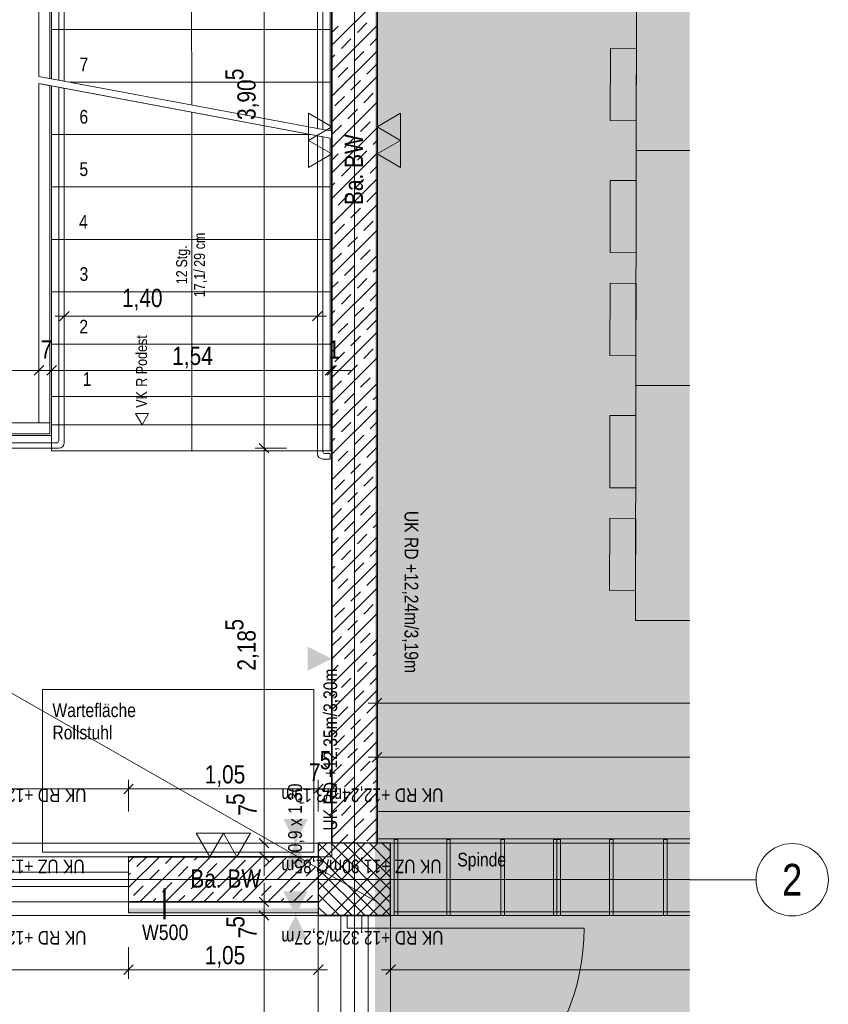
# Model space of a CAD drawing. Extents: x -620 to 300, y 62 to 1112.
# Tile 222 of 226: x 2 to 92, y 821 to 930. Entities that reach past the tile are written whole.
import ezdxf
from ezdxf.enums import TextEntityAlignment as Align
from ezdxf.lldxf.tags import DXFTag

# ---------------------------------------------------------------- set-up
doc = ezdxf.new("R2010")
doc.units = 0
doc.layers.get('0').update_dxf_attribs({"lineweight": 13})
for name, color, linetype, lineweight, true_color in [('00 -Bauelemente -Gipskarton', 7, 'Continuous', 9, 0xff7fe6), ('30 -33 Aussenwände- 3 Aussenstützen', 7, 'Continuous', 50, 0x0000dd), ('30 -34 Innenwände- 1 tragend', 7, 'Continuous', 13, 0xdd0806), ('30 -34 Innenwände- 2 nichttragend', 7, 'Continuous', 18, 0xff7fe6), ('30 -34 Innenwände- 4 Türen_Fenster', 9, 'Continuous', 15, 0x808080), ('30 -35 Decken- 1 Konstruktion-Träger- Stahlbeton', 7, 'Continuous', 13, 0x33aa00), ('30 -35 Decken- 2.1 Treppen Innen 2D', 7, 'Continuous', 9, 0x599559), ('60- 61 allgemeine Ausstattung- 1 Möbel', 9, 'Continuous', 9, 0x808080), ('70 -72 Beschriftung- 1 Beschriftung allgemein', 7, 'Continuous', 9, 0xff6633), ('70 -72 Beschriftung- 2 Beschriftung Bauteile', 7, 'Continuous', 9, 0x9999ff), ('70 -76 Bemaßung- 2 Allgemein', 9, 'Continuous', 5, 0x808080), ('iwb_Layout Achsbezeichung', 1, 'Continuous', 13, 0xff0000), ('iwb_Layout BA_Markierung', 7, 'Continuous', 9, 0xbadcdc)]:
    doc.layers.add(name, color=color, linetype=linetype, lineweight=lineweight, true_color=true_color)
for name, color, linetype, lineweight in [('30 -35 Decken -1 Treppe -Schnitt', 7, 'Continuous', 50), ('70 -71 Achsen- 1 Gebäudeachsen', 7, 'STRICHPUNKT2-A06CPVSFL0', 18), ('70 -75 Raumstempel- 3 Wandstempel', 7, 'Continuous', 50)]:
    doc.layers.add(name, color=color, linetype=linetype, lineweight=lineweight)
doc.styles.get("Standard").update_dxf_attribs({"font": 'ARIALN.TTF'})
tags = doc.linetypes.add('grob-A06CPVSAL0', pattern=[14, 3, -8, 3]).pattern_tags.tags
tags[8:9] = [DXFTag(74, 4), DXFTag(75, 0), DXFTag(340, '0'), DXFTag(46, 0.0), DXFTag(50, 0.0), DXFTag(44, 0.0), DXFTag(45, 0.0)]
tags[6:7] = [DXFTag(74, 4), DXFTag(75, 0), DXFTag(340, '0'), DXFTag(46, 0.0), DXFTag(50, 0.0), DXFTag(44, 0.0), DXFTag(45, 0.0)]
tags[4:5] = [DXFTag(74, 4), DXFTag(75, 0), DXFTag(340, '0'), DXFTag(46, 0.0), DXFTag(50, 0.0), DXFTag(44, 0.0), DXFTag(45, 0.0)]
tags = doc.linetypes.add('STRICHPUNKT2', pattern=[12.7, 6.35, -3.175, 0, -3.175]).pattern_tags.tags
tags[10:11] = [DXFTag(74, 4), DXFTag(75, 0), DXFTag(340, '0'), DXFTag(46, 0.0), DXFTag(50, 0.0), DXFTag(44, 0.0), DXFTag(45, 0.0)]
tags[8:9] = [DXFTag(74, 4), DXFTag(75, 0), DXFTag(340, '0'), DXFTag(46, 0.0), DXFTag(50, 0.0), DXFTag(44, 0.0), DXFTag(45, 0.0)]
tags[6:7] = [DXFTag(74, 4), DXFTag(75, 0), DXFTag(340, '0'), DXFTag(46, 0.0), DXFTag(50, 0.0), DXFTag(44, 0.0), DXFTag(45, 0.0)]
tags[4:5] = [DXFTag(74, 4), DXFTag(75, 0), DXFTag(340, '0'), DXFTag(46, 0.0), DXFTag(50, 0.0), DXFTag(44, 0.0), DXFTag(45, 0.0)]
tags = doc.linetypes.add('STRICHPUNKT2-A06CPVSFL0', pattern=[12.7, 6.35, -3.175, 0, -3.175]).pattern_tags.tags
tags[10:11] = [DXFTag(74, 4), DXFTag(75, 0), DXFTag(340, '0'), DXFTag(46, 0.0), DXFTag(50, 0.0), DXFTag(44, 0.0), DXFTag(45, 0.0)]
tags[8:9] = [DXFTag(74, 4), DXFTag(75, 0), DXFTag(340, '0'), DXFTag(46, 0.0), DXFTag(50, 0.0), DXFTag(44, 0.0), DXFTag(45, 0.0)]
tags[6:7] = [DXFTag(74, 4), DXFTag(75, 0), DXFTag(340, '0'), DXFTag(46, 0.0), DXFTag(50, 0.0), DXFTag(44, 0.0), DXFTag(45, 0.0)]
tags[4:5] = [DXFTag(74, 4), DXFTag(75, 0), DXFTag(340, '0'), DXFTag(46, 0.0), DXFTag(50, 0.0), DXFTag(44, 0.0), DXFTag(45, 0.0)]

# ---------------------------------------------------------------- blocks, each defined once
blk = doc.blocks.new('Polygon-A06CPVS4L0')
at = {"color": 0, "linetype": 'ByBlock', "lineweight": -2, "ltscale": 0.13}
blk.add_solid([(41.83, 86.61), (41.66, 1083.81), (76.5, 86.52), (76.5, 1083.81)], dxfattribs=at)
blk = doc.blocks.new('Referenz-A06CPVSGL0')
at = {"layer": '00 -Bauelemente -Gipskarton', "color": 0, "linetype": 'Continuous', "lineweight": 0, "ltscale": 0.13}
for p, q in [((38.17, 830.45), (37.92, 830.45)), ((38.42, 830.45), (38.17, 830.45)), ((40.67, 830.45), (40.42, 830.45)), ((40.92, 830.45), (40.67, 830.45))]:
    blk.add_line(p, q, dxfattribs=at)
for points in [[(76.53, 841.95), (41.92, 841.95), (76.53, 841.86)], [(76.53, 841.86), (41.92, 841.95), (41.92, 841.7)], [(76.53, 841.86), (41.92, 841.7), (76.53, 841.7)], [(76.53, 841.7), (41.92, 841.7), (76.53, 841.61)], [(76.53, 841.61), (41.92, 841.7), (41.92, 841.45)], [(76.53, 841.61), (41.92, 841.45), (76.53, 841.45)], [(76.53, 839.45), (41.92, 839.45), (76.53, 839.36)], [(76.53, 839.36), (41.92, 839.45), (41.92, 839.2)], [(76.53, 839.36), (41.92, 839.2), (76.53, 839.2)], [(76.53, 839.2), (41.92, 839.2), (76.53, 839.11)], [(76.53, 839.11), (41.92, 839.2), (41.92, 838.95)], [(76.53, 839.11), (41.92, 838.95), (76.53, 838.95)], [(14.42, 831.25), (14.42, 831), (35.42, 831.25), (35.42, 831)], [(14.42, 831), (14.42, 830.75), (35.42, 831), (35.42, 830.75)]]:
    blk.add_solid(points, dxfattribs=at)
at = {"layer": '30 -33 Aussenwände- 3 Aussenstützen', "color": 0, "lineweight": 9}
for p, q in [((35.42, 838.45), (43.42, 830.45)), ((42.01, 838.45), (35.42, 831.87)), ((40.59, 838.45), (35.42, 833.28)), ((39.18, 838.45), (35.42, 834.7)), ((37.76, 838.45), (35.42, 836.11)), ((36.35, 838.45), (35.42, 837.52)), ((36.84, 838.45), (43.42, 831.87)), ((38.25, 838.45), (43.42, 833.28)), ((39.66, 838.45), (43.42, 834.7)), ((41.08, 838.45), (43.42, 836.11)), ((42.49, 838.45), (43.42, 837.52)), ((35.42, 837.04), (42.01, 830.45)), ((43.42, 837.04), (36.84, 830.45)), ((35.42, 835.62), (40.59, 830.45)), ((43.42, 835.62), (38.25, 830.45)), ((38.42, 834.45), (40.42, 834.45)), ((39.42, 835.45), (39.42, 833.45)), ((35.42, 834.21), (39.18, 830.45)), ((43.42, 834.21), (39.66, 830.45)), ((35.42, 832.8), (37.76, 830.45)), ((43.42, 832.8), (41.08, 830.45)), ((35.42, 831.38), (36.35, 830.45)), ((43.42, 831.38), (42.49, 830.45))]:
    blk.add_line(p, q, dxfattribs=at)
at = {"layer": '30 -33 Aussenwände- 3 Aussenstützen', "color": 0, "linetype": 'Continuous', "lineweight": 25, "ltscale": 0.25}
for p, q in [((43.42, 838.45), (35.42, 838.45)), ((35.42, 838.45), (35.42, 830.45)), ((43.42, 830.45), (43.42, 838.45)), ((35.42, 830.45), (43.42, 830.45))]:
    blk.add_line(p, q, dxfattribs=at)
at = {"layer": '30 -34 Innenwände- 1 tragend', "color": 0, "lineweight": 35}
for p, q in [((36.92, 995.45), (36.92, 838.45)), ((41.92, 995.45), (41.92, 838.45)), ((14.42, 836.95), (35.42, 836.95)), ((14.42, 831.95), (35.42, 831.95))]:
    blk.add_line(p, q, dxfattribs=at)
at = {"layer": '30 -34 Innenwände- 1 tragend', "color": 0, "linetype": 'Continuous', "lineweight": -2, "ltscale": 0.13}
for p, q in [((36.92, 995.45), (36.92, 838.45)), ((41.92, 995.45), (41.92, 841.95)), ((41.92, 838.95), (41.92, 838.45)), ((14.42, 836.95), (35.42, 836.95)), ((14.42, 831.95), (14.42, 836.95)), ((14.42, 831.95), (14.42, 836.95)), ((14.42, 831.95), (35.42, 831.95))]:
    blk.add_line(p, q, dxfattribs=at)
at = {"layer": '30 -34 Innenwände- 1 tragend', "color": 0, "lineweight": 9}
for p, q in [((36.92, 926.74), (41.92, 931.74)), ((36.92, 926.74), (41.92, 931.74)), ((39.74, 928.14), (40.8, 929.2)), ((39.74, 928.14), (40.8, 929.2)), ((36.92, 923.91), (41.92, 928.91)), ((36.92, 923.91), (41.92, 928.91)), ((36.92, 928.15), (37.61, 928.84)), ((36.92, 928.15), (37.61, 928.84)), ((37.97, 926.37), (39.03, 927.43)), ((37.97, 926.37), (39.03, 927.43)), ((41.15, 926.72), (41.92, 927.5)), ((41.15, 926.72), (41.92, 927.5)), ((36.92, 921.08), (41.92, 926.08)), ((36.92, 921.08), (41.92, 926.08)), ((39.38, 924.96), (40.44, 926.02)), ((39.38, 924.96), (40.44, 926.02)), ((36.92, 925.32), (37.26, 925.66)), ((36.92, 925.32), (37.26, 925.66)), ((37.61, 923.19), (38.67, 924.25)), ((37.61, 923.19), (38.67, 924.25)), ((40.8, 923.54), (41.86, 924.6)), ((40.8, 923.54), (41.86, 924.6)), ((36.92, 918.25), (41.92, 923.25)), ((36.92, 918.25), (41.92, 923.25)), ((39.03, 921.77), (40.09, 922.83)), ((39.03, 921.77), (40.09, 922.83)), ((36.92, 915.42), (41.92, 920.42)), ((36.92, 915.42), (41.92, 920.42)), ((37.26, 920.01), (38.32, 921.07)), ((37.26, 920.01), (38.32, 921.07)), ((40.44, 920.36), (41.5, 921.42)), ((40.44, 920.36), (41.5, 921.42)), ((38.67, 918.59), (39.74, 919.65)), ((38.67, 918.59), (39.74, 919.65)), ((41.86, 918.95), (41.92, 919.01)), ((41.86, 918.95), (41.92, 919.01)), ((36.92, 916.84), (37.97, 917.88)), ((36.92, 916.84), (37.97, 917.88)), ((36.92, 912.6), (41.92, 917.6)), ((36.92, 912.6), (41.92, 917.6)), ((40.09, 917.18), (41.15, 918.24)), ((40.09, 917.18), (41.15, 918.24)), ((38.32, 915.41), (39.38, 916.47)), ((38.32, 915.41), (39.38, 916.47)), ((41.5, 915.76), (41.92, 916.18)), ((41.5, 915.76), (41.92, 916.18)), ((39.74, 914), (40.8, 915.06)), ((39.74, 914), (40.8, 915.06)), ((36.92, 909.77), (41.92, 914.77)), ((36.92, 909.77), (41.92, 914.77)), ((36.92, 914.01), (37.61, 914.7)), ((36.92, 914.01), (37.61, 914.7)), ((37.97, 912.23), (39.03, 913.29)), ((37.97, 912.23), (39.03, 913.29)), ((41.15, 912.58), (41.92, 913.35)), ((41.15, 912.58), (41.92, 913.35)), ((36.92, 906.94), (41.92, 911.94)), ((36.92, 906.94), (41.92, 911.94)), ((39.38, 910.81), (40.44, 911.87)), ((39.38, 910.81), (40.44, 911.87)), ((36.92, 911.18), (37.26, 911.52)), ((36.92, 911.18), (37.26, 911.52)), ((37.61, 909.05), (38.67, 910.11)), ((37.61, 909.05), (38.67, 910.11)), ((40.8, 909.4), (41.86, 910.46)), ((40.8, 909.4), (41.86, 910.46)), ((36.92, 904.11), (41.92, 909.11)), ((36.92, 904.11), (41.92, 909.11)), ((39.03, 907.63), (40.09, 908.69)), ((39.03, 907.63), (40.09, 908.69)), ((36.92, 901.28), (41.92, 906.28)), ((36.92, 901.28), (41.92, 906.28)), ((37.26, 905.86), (38.32, 906.92)), ((37.26, 905.86), (38.32, 906.92)), ((40.44, 906.22), (41.5, 907.28)), ((40.44, 906.22), (41.5, 907.28)), ((38.67, 904.45), (39.74, 905.51)), ((38.67, 904.45), (39.74, 905.51)), ((40.09, 903.04), (41.15, 904.1)), ((40.09, 903.04), (41.15, 904.1)), ((41.86, 904.8), (41.92, 904.87)), ((41.86, 904.8), (41.92, 904.87)), ((36.92, 902.7), (37.97, 903.74)), ((36.92, 902.7), (37.97, 903.74)), ((36.92, 898.45), (41.92, 903.45)), ((36.92, 898.45), (41.92, 903.45)), ((38.32, 901.27), (39.38, 902.33)), ((38.32, 901.27), (39.38, 902.33)), ((41.5, 901.62), (41.92, 902.04)), ((41.5, 901.62), (41.92, 902.04)), ((39.74, 899.85), (40.8, 900.91)), ((39.74, 899.85), (40.8, 900.91)), ((36.92, 895.63), (41.92, 900.63)), ((36.92, 895.63), (41.92, 900.63)), ((36.92, 899.87), (37.61, 900.56)), ((36.92, 899.87), (37.61, 900.56)), ((37.97, 898.09), (39.03, 899.15)), ((37.97, 898.09), (39.03, 899.15)), ((41.15, 898.44), (41.92, 899.21)), ((41.15, 898.44), (41.92, 899.21)), ((36.92, 892.8), (41.92, 897.8)), ((36.92, 892.8), (41.92, 897.8)), ((39.38, 896.67), (40.44, 897.73)), ((39.38, 896.67), (40.44, 897.73)), ((36.92, 897.04), (37.26, 897.38)), ((36.92, 897.04), (37.26, 897.38)), ((37.61, 894.9), (38.67, 895.96)), ((37.61, 894.9), (38.67, 895.96)), ((40.8, 895.26), (41.86, 896.32)), ((40.8, 895.26), (41.86, 896.32)), ((36.92, 889.97), (41.92, 894.97)), ((36.92, 889.97), (41.92, 894.97)), ((39.03, 893.49), (40.09, 894.55)), ((39.03, 893.49), (40.09, 894.55)), ((36.92, 887.14), (41.92, 892.14)), ((36.92, 887.14), (41.92, 892.14)), ((37.26, 891.72), (38.32, 892.78)), ((37.26, 891.72), (38.32, 892.78)), ((40.44, 892.08), (41.5, 893.14)), ((40.44, 892.08), (41.5, 893.14)), ((38.67, 890.31), (39.74, 891.37)), ((38.67, 890.31), (39.74, 891.37)), ((40.09, 888.89), (41.15, 889.95)), ((40.09, 888.89), (41.15, 889.95)), ((41.86, 890.66), (41.92, 890.73)), ((41.86, 890.66), (41.92, 890.73)), ((36.92, 888.55), (37.97, 889.6)), ((36.92, 888.55), (37.97, 889.6)), ((36.92, 884.31), (41.92, 889.31)), ((36.92, 884.31), (41.92, 889.31)), ((38.32, 887.13), (39.38, 888.19)), ((38.32, 887.13), (39.38, 888.19)), ((41.5, 887.48), (41.92, 887.9)), ((41.5, 887.48), (41.92, 887.9)), ((39.74, 885.71), (40.8, 886.77)), ((39.74, 885.71), (40.8, 886.77)), ((36.92, 881.48), (41.92, 886.48)), ((36.92, 881.48), (41.92, 886.48)), ((36.92, 885.73), (37.61, 886.42)), ((36.92, 885.73), (37.61, 886.42)), ((37.97, 883.94), (39.03, 885)), ((37.97, 883.94), (39.03, 885)), ((41.15, 884.3), (41.92, 885.07)), ((41.15, 884.3), (41.92, 885.07)), ((36.92, 878.66), (41.92, 883.66)), ((36.92, 878.66), (41.92, 883.66)), ((39.38, 882.53), (40.44, 883.59)), ((39.38, 882.53), (40.44, 883.59)), ((36.92, 882.9), (37.26, 883.24)), ((36.92, 882.9), (37.26, 883.24)), ((37.61, 880.76), (38.67, 881.82)), ((37.61, 880.76), (38.67, 881.82)), ((40.8, 881.12), (41.86, 882.18)), ((40.8, 881.12), (41.86, 882.18)), ((36.92, 875.83), (41.92, 880.83)), ((36.92, 875.83), (41.92, 880.83)), ((39.03, 879.35), (40.09, 880.41)), ((39.03, 879.35), (40.09, 880.41)), ((36.92, 873), (41.92, 878)), ((36.92, 873), (41.92, 878)), ((37.26, 877.58), (38.32, 878.64)), ((37.26, 877.58), (38.32, 878.64)), ((40.44, 877.93), (41.5, 878.99)), ((40.44, 877.93), (41.5, 878.99)), ((38.67, 876.17), (39.74, 877.23)), ((38.67, 876.17), (39.74, 877.23)), ((40.09, 874.75), (41.15, 875.81)), ((40.09, 874.75), (41.15, 875.81)), ((41.86, 876.52), (41.92, 876.58)), ((41.86, 876.52), (41.92, 876.58)), ((36.92, 874.41), (37.97, 875.46)), ((36.92, 874.41), (37.97, 875.46)), ((36.92, 870.17), (41.92, 875.17)), ((36.92, 870.17), (41.92, 875.17)), ((38.32, 872.98), (39.38, 874.04)), ((38.32, 872.98), (39.38, 874.04)), ((41.5, 873.34), (41.92, 873.76)), ((41.5, 873.34), (41.92, 873.76)), ((39.74, 871.57), (40.8, 872.63)), ((39.74, 871.57), (40.8, 872.63)), ((36.92, 867.34), (41.92, 872.34)), ((36.92, 867.34), (41.92, 872.34)), ((36.92, 871.58), (37.61, 872.28)), ((36.92, 871.58), (37.61, 872.28)), ((37.97, 869.8), (39.03, 870.86)), ((37.97, 869.8), (39.03, 870.86)), ((41.15, 870.15), (41.92, 870.93)), ((41.15, 870.15), (41.92, 870.93)), ((36.92, 864.51), (41.92, 869.51)), ((36.92, 864.51), (41.92, 869.51)), ((39.38, 868.39), (40.44, 869.45)), ((39.38, 868.39), (40.44, 869.45)), ((36.92, 868.76), (37.26, 869.09)), ((36.92, 868.76), (37.26, 869.09)), ((37.61, 866.62), (38.67, 867.68)), ((37.61, 866.62), (38.67, 867.68)), ((40.8, 866.97), (41.86, 868.03)), ((40.8, 866.97), (41.86, 868.03)), ((36.92, 861.68), (41.92, 866.68)), ((36.92, 861.68), (41.92, 866.68)), ((39.03, 865.21), (40.09, 866.27)), ((39.03, 865.21), (40.09, 866.27)), ((36.92, 858.86), (41.92, 863.86)), ((36.92, 858.86), (41.92, 863.86)), ((37.26, 863.44), (38.32, 864.5)), ((37.26, 863.44), (38.32, 864.5)), ((40.44, 863.79), (41.5, 864.85)), ((40.44, 863.79), (41.5, 864.85)), ((38.67, 862.02), (39.74, 863.08)), ((38.67, 862.02), (39.74, 863.08)), ((40.09, 860.61), (41.15, 861.67)), ((40.09, 860.61), (41.15, 861.67)), ((41.86, 862.38), (41.92, 862.44)), ((41.86, 862.38), (41.92, 862.44)), ((36.92, 860.27), (37.97, 861.32)), ((36.92, 860.27), (37.97, 861.32)), ((36.92, 856.03), (41.92, 861.03)), ((36.92, 856.03), (41.92, 861.03)), ((38.32, 858.84), (39.38, 859.9)), ((38.32, 858.84), (39.38, 859.9)), ((41.5, 859.19), (41.92, 859.61)), ((41.5, 859.19), (41.92, 859.61)), ((39.74, 857.43), (40.8, 858.49)), ((39.74, 857.43), (40.8, 858.49)), ((36.92, 853.2), (41.92, 858.2)), ((36.92, 853.2), (41.92, 858.2)), ((36.92, 857.44), (37.61, 858.13)), ((36.92, 857.44), (37.61, 858.13)), ((37.97, 855.66), (39.03, 856.72)), ((37.97, 855.66), (39.03, 856.72)), ((41.15, 856.01), (41.92, 856.78)), ((41.15, 856.01), (41.92, 856.78)), ((36.92, 850.37), (41.92, 855.37)), ((36.92, 850.37), (41.92, 855.37)), ((39.38, 854.24), (40.44, 855.31)), ((39.38, 854.24), (40.44, 855.31)), ((36.92, 854.61), (37.26, 854.95)), ((36.92, 854.61), (37.26, 854.95)), ((37.61, 852.48), (38.67, 853.54)), ((37.61, 852.48), (38.67, 853.54)), ((40.8, 852.83), (41.86, 853.89)), ((40.8, 852.83), (41.86, 853.89)), ((36.92, 847.54), (41.92, 852.54)), ((36.92, 847.54), (41.92, 852.54)), ((39.03, 851.06), (40.09, 852.12)), ((39.03, 851.06), (40.09, 852.12)), ((40.44, 849.65), (41.5, 850.71)), ((40.44, 849.65), (41.5, 850.71)), ((36.92, 844.71), (41.92, 849.71)), ((36.92, 844.71), (41.92, 849.71)), ((37.26, 849.3), (38.32, 850.36)), ((37.26, 849.3), (38.32, 850.36)), ((38.67, 847.88), (39.74, 848.94)), ((38.67, 847.88), (39.74, 848.94)), ((40.09, 846.47), (41.15, 847.53)), ((40.09, 846.47), (41.15, 847.53)), ((41.86, 848.23), (41.92, 848.3)), ((41.86, 848.23), (41.92, 848.3)), ((36.92, 846.13), (37.97, 847.17)), ((36.92, 846.13), (37.97, 847.17)), ((36.92, 841.89), (41.92, 846.89)), ((36.92, 841.89), (41.92, 846.89)), ((38.32, 844.7), (39.38, 845.76)), ((38.32, 844.7), (39.38, 845.76)), ((41.5, 845.05), (41.92, 845.47)), ((41.5, 845.05), (41.92, 845.47)), ((39.74, 843.28), (40.8, 844.35)), ((39.74, 843.28), (40.8, 844.35)), ((36.92, 839.06), (41.92, 844.06)), ((36.92, 839.06), (41.92, 844.06)), ((36.92, 843.3), (37.61, 843.99)), ((36.92, 843.3), (37.61, 843.99)), ((37.97, 841.52), (39.03, 842.58)), ((37.97, 841.52), (39.03, 842.58)), ((41.15, 841.87), (41.92, 842.64)), ((41.15, 841.87), (41.92, 842.64)), ((39.15, 838.45), (41.92, 841.23)), ((39.15, 838.45), (41.92, 841.23)), ((39.38, 840.1), (40.44, 841.16)), ((39.38, 840.1), (40.44, 841.16)), ((36.92, 840.47), (37.26, 840.81)), ((36.92, 840.47), (37.26, 840.81)), ((37.73, 838.45), (38.67, 839.4)), ((37.73, 838.45), (38.67, 839.4)), ((40.8, 838.69), (41.86, 839.75)), ((40.8, 838.69), (41.86, 839.75)), ((14.42, 836.36), (15.02, 836.95)), ((14.42, 833.53), (17.85, 836.95)), ((14.42, 836.36), (15.02, 836.95)), ((14.42, 833.53), (17.85, 836.95)), ((15.34, 835.86), (16.4, 836.92)), ((15.34, 835.86), (16.4, 836.92)), ((15.68, 831.95), (20.68, 836.95)), ((15.68, 831.95), (20.68, 836.95)), ((18.5, 831.95), (23.5, 836.95)), ((18.5, 831.95), (23.5, 836.95)), ((18.52, 836.21), (19.26, 836.95)), ((18.52, 836.21), (19.26, 836.95)), ((21.33, 831.95), (26.33, 836.95)), ((21.33, 831.95), (26.33, 836.95)), ((21.7, 836.57), (22.09, 836.95)), ((21.7, 836.57), (22.09, 836.95)), ((24.16, 831.95), (29.16, 836.95)), ((24.16, 831.95), (29.16, 836.95)), ((24.89, 836.92), (24.92, 836.95)), ((24.89, 836.92), (24.92, 836.95)), ((26.3, 835.51), (27.36, 836.57)), ((26.3, 835.51), (27.36, 836.57)), ((26.99, 831.95), (31.99, 836.95)), ((26.99, 831.95), (31.99, 836.95)), ((29.48, 835.86), (30.54, 836.92)), ((29.48, 835.86), (30.54, 836.92)), ((29.82, 831.95), (34.82, 836.95)), ((29.82, 831.95), (34.82, 836.95)), ((32.66, 836.21), (33.4, 836.95)), ((32.66, 836.21), (33.4, 836.95)), ((16.75, 834.45), (17.81, 835.51)), ((16.75, 834.45), (17.81, 835.51)), ((19.94, 834.8), (21, 835.86)), ((19.94, 834.8), (21, 835.86)), ((23.12, 835.15), (24.18, 836.21)), ((23.12, 835.15), (24.18, 836.21)), ((30.9, 834.45), (31.96, 835.51)), ((30.9, 834.45), (31.96, 835.51)), ((34.08, 834.8), (35.14, 835.86)), ((34.08, 834.8), (35.14, 835.86)), ((14.42, 834.94), (14.63, 835.15)), ((14.42, 834.94), (14.63, 835.15)), ((21.35, 833.39), (22.41, 834.45)), ((21.35, 833.39), (22.41, 834.45)), ((24.53, 833.74), (25.59, 834.8)), ((24.53, 833.74), (25.59, 834.8)), ((27.71, 834.09), (28.77, 835.15)), ((27.71, 834.09), (28.77, 835.15)), ((32.65, 831.95), (35.42, 834.73)), ((32.65, 831.95), (35.42, 834.73)), ((14.99, 832.68), (16.05, 833.74)), ((14.99, 832.68), (16.05, 833.74)), ((18.17, 833.03), (19.23, 834.09)), ((18.17, 833.03), (19.23, 834.09)), ((25.95, 832.32), (27.01, 833.39)), ((25.95, 832.32), (27.01, 833.39)), ((29.13, 832.68), (30.19, 833.74)), ((29.13, 832.68), (30.19, 833.74)), ((32.31, 833.03), (33.37, 834.09)), ((32.31, 833.03), (33.37, 834.09)), ((17.09, 831.95), (17.46, 832.32)), ((17.09, 831.95), (17.46, 832.32)), ((19.92, 831.95), (20.64, 832.68)), ((19.92, 831.95), (20.64, 832.68)), ((22.76, 831.97), (23.83, 833.03)), ((22.76, 831.97), (23.83, 833.03)), ((31.23, 831.95), (31.6, 832.32)), ((31.23, 831.95), (31.6, 832.32)), ((34.06, 831.95), (34.79, 832.68)), ((34.06, 831.95), (34.79, 832.68)), ((28.4, 831.95), (28.42, 831.97)), ((28.4, 831.95), (28.42, 831.97))]:
    blk.add_line(p, q, dxfattribs=at)
at = {"layer": '30 -34 Innenwände- 2 nichttragend', "color": 0, "linetype": 'Continuous', "ltscale": 0.18}
for p, q in [((41.92, 841.95), (76.53, 841.95)), ((41.92, 838.95), (76.53, 838.95)), ((14.42, 831.95), (35.42, 831.95)), ((14.42, 830.75), (14.42, 831.95)), ((35.42, 830.75), (35.42, 831.95)), ((14.42, 830.75), (35.42, 830.75)), ((37.92, 830.45), (40.92, 830.45)), ((37.92, 830.45), (40.67, 830.45)), ((37.92, 830.45), (38.17, 830.45)), ((38.17, 830.45), (38.42, 830.45)), ((38.42, 830.45), (40.42, 830.45)), ((40.42, 830.45), (40.67, 830.45)), ((40.67, 830.45), (40.92, 830.45)), ((40.67, 830.45), (40.92, 830.45))]:
    blk.add_line(p, q, dxfattribs=at)
at = {"layer": '30 -34 Innenwände- 4 Türen_Fenster', "color": 0, "linetype": 'grob-A06CPVSAL0', "ltscale": 0.15}
for p, q in [((-35.58, 836.95), (14.42, 836.95)), ((-35.58, 831.95), (14.42, 831.95)), ((37.92, 830.45), (37.92, 778.45)), ((40.92, 830.45), (40.92, 778.45)), ((40.22, 829.05), (64.82, 829.05))]:
    blk.add_line(p, q, dxfattribs=at)
at = {"layer": '30 -34 Innenwände- 4 Türen_Fenster', "color": 0, "linetype": 'Continuous', "ltscale": 0.15}
for p, q in [((-8.48, 835.25), (14.42, 835.25)), ((14.42, 835.25), (14.42, 833.65)), ((14.42, 833.65), (-8.48, 833.65)), ((38.62, 829.05), (38.62, 830.45)), ((38.62, 830.45), (40.22, 830.45)), ((40.22, 830.45), (40.22, 829.05)), ((40.22, 829.05), (38.62, 829.05))]:
    blk.add_line(p, q, dxfattribs=at)
at = {"layer": '30 -34 Innenwände- 4 Türen_Fenster', "color": 0, "linetype": 'grob-A06CPVSAL0', "ltscale": 0.15}
blk.add_ellipse((40.22, 829.05), major_axis=(0, -24.6), ratio=1, start_param=0, end_param=1.570796, dxfattribs=at)
at = {"layer": '30 -35 Decken -1 Treppe -Schnitt', "color": 0, "lineweight": 9}
for p, q in [((35.32, 960.85), (35.32, 917.52)), ((35.92, 917.4), (35.92, 960.65)), ((35.32, 917.52), (35.92, 917.4)), ((35.92, 916.6), (35.32, 916.72)), ((35.32, 916.72), (35.32, 881.55)), ((35.92, 881.75), (35.92, 916.6)), ((36.72, 881.55), (36.12, 881.55)), ((36.72, 880.95), (36.72, 881.55)), ((35.92, 880.95), (36.72, 880.95))]:
    blk.add_line(p, q, dxfattribs=at)
for centre, major_axis in [((35.92, 881.55), (-0.6, 0)), ((36.12, 881.75), (-0.2, 0))]:
    blk.add_ellipse(centre, major_axis=major_axis, ratio=1, start_param=0, end_param=1.570796, dxfattribs=at)
at = {"layer": '30 -35 Decken- 1 Konstruktion-Träger- Stahlbeton', "color": 0, "linetype": 'STRICHPUNKT2-A06CPVSFL0', "lineweight": -2, "ltscale": 0.13}
for p, q in [((-121.58, 838.45), (76.53, 838.45)), ((-121.58, 830.45), (76.53, 830.45))]:
    blk.add_line(p, q, dxfattribs=at)
at = {"layer": '30 -35 Decken- 1 Konstruktion-Träger- Stahlbeton', "color": 0, "linetype": 'grob-A06CPVSAL0', "lineweight": -2, "ltscale": 0.13}
for p, q in [((35.42, 830.45), (35.42, 778.45)), ((43.42, 830.45), (43.42, 778.45))]:
    blk.add_line(p, q, dxfattribs=at)
at = {"layer": '30 -35 Decken- 1 Konstruktion-Träger- Stahlbeton', "color": 0, "lineweight": 35}
blk.add_line((43.42, 830.45), (35.42, 830.45), dxfattribs=at)
at = {"layer": '30 -35 Decken- 2.1 Treppen Innen 2D', "color": 0}
for p, q in [((21.42, 920.12), (21.32, 974.25)), ((7.32, 959.65), (7.32, 922.75)), ((6.72, 922.87), (6.72, 959.45)), ((4.52, 957.45), (4.52, 923.28)), ((5.72, 923.05), (5.72, 957.45)), ((5.92, 934.25), (5.92, 928.45)), ((36.72, 928.45), (36.72, 934.25)), ((5.92, 928.45), (5.92, 923.02)), ((36.72, 928.45), (5.92, 928.45)), ((5.92, 928.45), (36.72, 928.45)), ((36.72, 922.65), (36.72, 928.45)), ((4.52, 923.28), (5.72, 923.05)), ((4.52, 923.28), (36.72, 917.25)), ((5.92, 923.02), (7.86, 922.65)), ((7.32, 922.75), (6.72, 922.87)), ((36.72, 922.65), (7.86, 922.65)), ((7.86, 922.65), (36.72, 917.25)), ((7.86, 922.65), (36.72, 922.65)), ((36.72, 917.25), (36.72, 922.65)), ((5.72, 922.25), (4.52, 922.48)), ((4.52, 922.48), (4.52, 884.95)), ((36.72, 916.45), (4.52, 922.48)), ((5.72, 884.95), (5.72, 922.25)), ((34.58, 916.85), (5.92, 922.22)), ((5.92, 922.22), (5.92, 916.85)), ((6.72, 882.95), (6.72, 922.07)), ((6.72, 922.07), (7.32, 921.95)), ((7.32, 921.95), (7.32, 882.75)), ((21.42, 881.85), (21.42, 919.32)), ((34.58, 916.85), (5.92, 916.85)), ((5.92, 916.85), (5.92, 911.05)), ((5.92, 916.85), (34.58, 916.85)), ((36.72, 916.45), (34.58, 916.85)), ((36.72, 911.05), (36.72, 916.45)), ((5.92, 905.25), (5.92, 911.05)), ((5.92, 911.05), (36.72, 911.05)), ((5.92, 911.05), (36.72, 911.05)), ((36.72, 911.05), (36.72, 905.25)), ((5.92, 899.45), (5.92, 905.25)), ((5.92, 905.25), (36.72, 905.25)), ((36.72, 905.25), (5.92, 905.25)), ((36.72, 905.25), (36.72, 899.45)), ((5.92, 893.65), (5.92, 899.45)), ((5.92, 899.45), (36.72, 899.45)), ((36.72, 899.45), (5.92, 899.45)), ((36.72, 899.45), (36.72, 893.65)), ((5.92, 887.85), (5.92, 893.65)), ((5.92, 893.65), (36.72, 893.65)), ((36.72, 893.65), (5.92, 893.65)), ((36.72, 893.65), (36.72, 887.85)), ((36.72, 887.85), (5.92, 887.85)), ((5.92, 881.85), (5.92, 887.85)), ((5.92, 887.85), (36.72, 887.85)), ((36.72, 887.85), (36.72, 881.85)), ((-9.38, 884.95), (5.72, 884.95)), ((4.52, 884.95), (5.72, 884.95)), ((5.72, 884.95), (5.72, 883.75)), ((5.92, 883.55), (-9.58, 883.55)), ((5.72, 883.75), (-9.38, 883.75)), ((5.92, 881.85), (5.92, 883.55)), ((-10.18, 882.75), (6.52, 882.75)), ((6.72, 882.15), (-10.38, 882.15)), ((36.92, 881.85), (5.92, 881.85)), ((36.72, 881.85), (5.92, 881.85)), ((36.92, 836.95), (36.92, 881.85)), ((-40.58, 836.95), (36.92, 836.95))]:
    blk.add_line(p, q, dxfattribs=at)
at = {"layer": '30 -35 Decken- 2.1 Treppen Innen 2D', "color": 0, "linetype": 'Continuous', "lineweight": 5, "ltscale": 0.13}
for p, q in [((21.4, 919.25), (21.42, 919.32)), ((21.44, 919.25), (21.4, 919.25)), ((21.42, 919.32), (21.44, 919.25))]:
    blk.add_line(p, q, dxfattribs=at)
at = {"layer": '30 -35 Decken- 2.1 Treppen Innen 2D', "color": 0, "linetype": 'Continuous', "ltscale": 0.13}
for p, q in [((15.21, 885.99), (15.92, 884.75)), ((16.63, 885.99), (15.21, 885.99)), ((15.92, 884.75), (16.63, 885.99))]:
    blk.add_line(p, q, dxfattribs=at)
at = {"layer": '30 -35 Decken- 2.1 Treppen Innen 2D', "color": 0, "linetype": 'grob-A06CPVSAL0', "ltscale": 0.13}
for p, q in [((5.92, 883.55), (5.92, 884.75)), ((5.92, 884.75), (36.92, 884.75)), ((36.92, 884.75), (36.92, 836.95)), ((-9.58, 883.55), (5.92, 883.55)), ((36.92, 836.95), (-40.58, 836.95))]:
    blk.add_line(p, q, dxfattribs=at)
at = {"layer": '30 -35 Decken- 2.1 Treppen Innen 2D', "color": 0}
for centre, major_axis in [((6.52, 882.95), (0, -0.2)), ((6.72, 882.75), (0, -0.6))]:
    blk.add_ellipse(centre, major_axis=major_axis, ratio=1, start_param=0, end_param=1.570796, dxfattribs=at)
at = {"layer": '30 -35 Decken- 2.1 Treppen Innen 2D', "color": 0, "lineweight": 0}
for points in [[(21.42, 919.25), (21.4, 919.25), (21.42, 919.32)], [(21.42, 919.25), (21.42, 919.32), (21.44, 919.25)]]:
    blk.add_solid(points, dxfattribs=at)
at = {"layer": '60- 61 allgemeine Ausstattung- 1 Möbel', "color": 0, "linetype": 'Continuous', "ltscale": 0.13}
for p, q in [((70.59, 915.08), (70.63, 941.08)), ((67.72, 918.39), (67.73, 926.39)), ((67.73, 926.39), (70.61, 926.38)), ((70.61, 926.38), (70.6, 918.38)), ((70.6, 918.38), (67.72, 918.39)), ((70.56, 889.08), (70.59, 915.08)), ((76.53, 915.07), (70.59, 915.08)), ((70.59, 915.08), (76.53, 915.07)), ((67.7, 903.78), (67.71, 911.78)), ((67.71, 911.78), (70.59, 911.77)), ((70.59, 911.77), (70.58, 903.77)), ((70.58, 903.77), (67.7, 903.78)), ((67.68, 892.39), (67.69, 900.39)), ((67.69, 900.39), (70.57, 900.38)), ((70.57, 900.38), (70.56, 892.38)), ((70.56, 892.38), (67.68, 892.39)), ((70.52, 863.08), (70.56, 889.08)), ((70.56, 889.08), (76.53, 889.07)), ((76.53, 889.07), (70.56, 889.08)), ((67.66, 877.78), (67.67, 885.78)), ((67.67, 885.78), (70.55, 885.77)), ((70.55, 885.77), (70.54, 877.77)), ((70.54, 877.77), (67.66, 877.78)), ((67.64, 866.39), (67.66, 874.39)), ((67.66, 874.39), (70.54, 874.38)), ((70.54, 874.38), (70.52, 866.38)), ((70.52, 866.38), (67.64, 866.39)), ((76.53, 863.07), (70.52, 863.08))]:
    blk.add_line(p, q, dxfattribs=at)
at = {"layer": '60- 61 allgemeine Ausstattung- 1 Möbel', "color": 0, "linetype": 'grob-A06CPVSAL0', "lineweight": 15, "ltscale": 0.15}
for p, q in [((43.82, 838.85), (44.22, 838.85)), ((43.82, 830.45), (43.82, 838.85)), ((44.22, 838.85), (44.22, 830.45)), ((49.62, 838.85), (50.02, 838.85)), ((49.62, 830.45), (49.62, 838.85)), ((50.02, 838.85), (50.02, 830.45)), ((55.62, 838.85), (56.02, 838.85)), ((55.62, 830.45), (55.62, 838.85)), ((56.02, 838.85), (56.02, 830.45)), ((61.42, 838.85), (61.82, 838.85)), ((61.42, 830.45), (61.42, 838.85)), ((61.82, 838.85), (62.22, 838.85)), ((61.82, 830.45), (61.82, 838.85)), ((61.82, 838.85), (61.82, 830.45)), ((62.22, 838.85), (62.22, 830.45)), ((67.62, 838.85), (68.02, 838.85)), ((67.62, 830.45), (67.62, 838.85)), ((68.02, 838.85), (68.02, 830.45)), ((73.62, 838.85), (74.02, 838.85)), ((73.62, 830.45), (73.62, 838.85)), ((74.02, 838.85), (74.02, 830.45)), ((43.82, 830.45), (43.82, 830.85)), ((43.82, 830.85), (76.53, 830.85)), ((44.22, 830.45), (43.82, 830.45)), ((76.53, 830.45), (43.82, 830.45)), ((50.02, 830.45), (49.62, 830.45)), ((56.02, 830.45), (55.62, 830.45)), ((61.82, 830.45), (61.42, 830.45)), ((62.22, 830.45), (61.82, 830.45)), ((68.02, 830.45), (67.62, 830.45)), ((74.02, 830.45), (73.62, 830.45))]:
    blk.add_line(p, q, dxfattribs=at)
at = {"layer": '70 -71 Achsen- 1 Gebäudeachsen', "color": 0, "linetype": 'STRICHPUNKT2-A06CPVSFL0', "ltscale": 0.18}
for p, q in [((39.42, 1084.39), (39.42, 84.95)), ((-538.63, 834.45), (76.53, 834.45))]:
    blk.add_line(p, q, dxfattribs=at)
at = {"layer": '70 -72 Beschriftung- 1 Beschriftung allgemein', "color": 0, "linetype": 'grob-A06CPVSAL0', "ltscale": 0.13}
blk.add_line((41.91, 831.95), (-45.58, 881.95), dxfattribs=at)
at = {"layer": '70 -72 Beschriftung- 2 Beschriftung Bauteile', "color": 0}
for p, q in [((36.92, 917.7), (34.32, 919.2)), ((34.32, 919.2), (34.32, 916.2)), ((41.92, 917.7), (44.52, 919.2)), ((44.52, 919.2), (44.52, 916.2)), ((34.32, 916.2), (36.92, 917.7)), ((44.52, 916.2), (41.92, 917.7)), ((36.92, 914.7), (34.32, 916.2)), ((34.32, 916.2), (34.32, 913.2)), ((41.92, 914.7), (44.52, 916.2)), ((44.52, 916.2), (44.52, 913.2)), ((34.32, 913.2), (36.92, 914.7)), ((44.52, 913.2), (41.92, 914.7)), ((21.92, 839.55), (23.42, 836.95)), ((24.92, 839.55), (21.92, 839.55)), ((23.42, 836.95), (24.92, 839.55)), ((24.92, 839.55), (26.42, 836.95)), ((27.92, 839.55), (24.92, 839.55)), ((26.42, 836.95), (27.92, 839.55))]:
    blk.add_line(p, q, dxfattribs=at)
at = {"layer": '70 -72 Beschriftung- 2 Beschriftung Bauteile', "color": 0, "linetype": 'grob-A06CPVSAL0', "ltscale": 0.13}
for p, q in [((4.92, 837.45), (4.92, 855.45)), ((4.92, 855.45), (34.92, 855.45)), ((34.92, 855.45), (34.92, 837.45)), ((34.92, 837.45), (4.92, 837.45))]:
    blk.add_line(p, q, dxfattribs=at)
at = {"layer": '70 -75 Raumstempel- 3 Wandstempel', "color": 0, "linetype": 'Continuous', "ltscale": 0.5}
blk.add_line((18.42, 830.05), (18.42, 833.45), dxfattribs=at)
at = {"layer": '70 -76 Bemaßung- 2 Allgemein', "color": 0, "linetype": 'Continuous', "ltscale": 0.13}
for p, q in [((29.42, 883.21), (29.42, 959.19)), ((7.32, 894.25), (7.32, 897.75)), ((35.32, 894.25), (35.32, 897.75)), ((6.32, 896.75), (8.38, 896.75)), ((34.26, 896.75), (8.38, 896.75)), ((36.32, 896.75), (34.26, 896.75)), ((4.52, 888.25), (4.52, 891.75)), ((4.52, 888.25), (4.52, 891.75)), ((5.92, 888.25), (5.92, 891.75)), ((5.92, 888.25), (5.92, 891.75)), ((36.72, 888.25), (36.72, 891.75)), ((36.72, 888.25), (36.72, 891.75)), ((36.92, 888.25), (36.92, 891.75)), ((3.46, 890.75), (-7.12, 890.75)), ((3.46, 890.75), (2.4, 890.75)), ((5.52, 890.75), (3.46, 890.75)), ((5.52, 890.75), (3.46, 890.75)), ((5.92, 890.75), (4.52, 890.75)), ((4.92, 890.75), (6.98, 890.75)), ((4.92, 890.75), (6.98, 890.75)), ((6.98, 890.75), (8.04, 890.75)), ((35.66, 890.75), (6.98, 890.75)), ((35.66, 890.75), (34.6, 890.75)), ((37.72, 890.75), (35.66, 890.75)), ((37.72, 890.75), (35.66, 890.75)), ((35.92, 890.75), (37.98, 890.75)), ((36.92, 890.75), (36.72, 890.75)), ((37.98, 890.75), (39.04, 890.75)), ((29.42, 881.15), (29.42, 883.21)), ((29.42, 883.15), (29.42, 881.09)), ((31.92, 882.15), (28.42, 882.15)), ((31.92, 882.15), (28.42, 882.15)), ((29.42, 839.51), (29.42, 881.09)), ((41.92, 851.45), (41.92, 854.95)), ((40.92, 853.95), (42.98, 853.95)), ((76.53, 853.95), (42.98, 853.95)), ((41.92, 845.45), (41.92, 848.95)), ((40.92, 847.95), (42.98, 847.95)), ((76.53, 847.95), (42.98, 847.95)), ((14.42, 841.95), (14.42, 845.45)), ((14.42, 841.95), (14.42, 845.45)), ((35.42, 841.95), (35.42, 845.45)), ((35.42, 841.95), (35.42, 845.45)), ((36.92, 841.95), (36.92, 845.45)), ((13.36, 844.45), (-34.52, 844.45)), ((15.42, 844.45), (13.36, 844.45)), ((13.42, 844.45), (15.48, 844.45)), ((34.36, 844.45), (15.48, 844.45)), ((36.42, 844.45), (34.36, 844.45)), ((34.42, 844.45), (36.48, 844.45)), ((35.86, 844.45), (36.48, 844.45)), ((37.92, 844.45), (35.86, 844.45)), ((29.42, 839.51), (29.42, 840.57)), ((29.42, 837.45), (29.42, 839.51)), ((29.42, 837.45), (29.42, 839.51)), ((31.92, 838.45), (28.42, 838.45)), ((31.92, 838.45), (28.42, 838.45)), ((29.42, 836.95), (29.42, 838.45)), ((29.42, 837.95), (29.42, 835.89)), ((31.92, 836.95), (28.42, 836.95)), ((29.42, 835.89), (29.42, 834.83)), ((29.42, 833.01), (29.42, 834.07)), ((29.42, 830.95), (29.42, 833.01)), ((31.92, 831.95), (28.42, 831.95)), ((29.42, 830.45), (29.42, 831.95)), ((29.42, 831.45), (29.42, 829.39)), ((29.42, 831.45), (29.42, 829.39)), ((31.92, 830.45), (28.42, 830.45)), ((31.92, 830.45), (28.42, 830.45)), ((29.42, 829.39), (29.42, 828.33)), ((29.42, 779.51), (29.42, 829.39)), ((14.42, 826.95), (14.42, 823.45)), ((14.42, 826.95), (14.42, 823.45)), ((35.42, 826.95), (35.42, 823.45)), ((43.42, 826.95), (43.42, 823.45)), ((13.36, 824.45), (-34.52, 824.45)), ((15.42, 824.45), (13.36, 824.45)), ((13.42, 824.45), (15.48, 824.45)), ((34.36, 824.45), (15.48, 824.45)), ((36.42, 824.45), (34.36, 824.45)), ((42.42, 824.45), (44.48, 824.45)), ((76.53, 824.45), (44.48, 824.45))]:
    blk.add_line(p, q, dxfattribs=at)
at = {"layer": '70 -76 Bemaßung- 2 Allgemein', "color": 0, "linetype": 'Continuous', "lineweight": 20, "ltscale": 0.2}
for p, q in [((6.79, 896.22), (7.85, 897.28)), ((35.85, 897.28), (34.79, 896.22)), ((5.05, 891.28), (3.99, 890.22)), ((5.05, 891.28), (3.99, 890.22)), ((5.39, 890.22), (6.45, 891.28)), ((5.39, 890.22), (6.45, 891.28)), ((37.25, 891.28), (36.19, 890.22)), ((37.25, 891.28), (36.19, 890.22)), ((36.39, 890.22), (37.45, 891.28)), ((29.95, 881.62), (28.89, 882.68)), ((28.89, 882.68), (29.95, 881.62)), ((41.39, 853.42), (42.45, 854.48)), ((41.39, 847.42), (42.45, 848.48)), ((14.95, 844.98), (13.89, 843.92)), ((13.89, 843.92), (14.95, 844.98)), ((35.95, 844.98), (34.89, 843.92)), ((34.89, 843.92), (35.95, 844.98)), ((37.45, 844.98), (36.39, 843.92)), ((29.95, 837.92), (28.89, 838.98)), ((29.95, 837.92), (28.89, 838.98)), ((28.89, 837.48), (29.95, 836.42)), ((29.95, 831.42), (28.89, 832.48)), ((28.89, 830.98), (29.95, 829.92)), ((28.89, 830.98), (29.95, 829.92)), ((14.95, 824.98), (13.89, 823.92)), ((13.89, 823.92), (14.95, 824.98)), ((35.95, 824.98), (34.89, 823.92)), ((42.89, 823.92), (43.95, 824.98))]:
    blk.add_line(p, q, dxfattribs=at)
at = {"layer": '70 -76 Bemaßung- 2 Allgemein', "color": 0, "lineweight": 0}
for points in [[(34.25, 857.52), (36.92, 858.85), (34.25, 860.19)], [(44.59, 857.52), (41.92, 858.85), (44.59, 860.19)], [(31.57, 841.12), (32.9, 838.45), (34.24, 841.12)], [(31.57, 835.78), (32.9, 838.45), (34.24, 835.78)], [(31.57, 833.12), (32.9, 830.45), (34.24, 833.12)], [(31.57, 827.78), (32.9, 830.45), (34.24, 827.78)]]:
    blk.add_solid(points, dxfattribs=at)
at = {"layer": '30 -35 Decken- 2.1 Treppen Innen 2D', "color": 0, "linetype": 'Continuous', "ltscale": 0.13, "attachment_point": 1}
for s, insert, char_height, rotation in [('{\\fArial Narrow;7}', (9.01, 925.35), 1.5103, 0.001), ('{\\fArial Narrow;6}', (9, 919.57), 1.5103, 0.001), ('{\\fArial Narrow;5}', (9, 913.77), 1.5103, 0.001), ('{\\fArial Narrow;4}', (8.96, 907.95), 1.5103, 0.001), ('{\\fArial Narrow;cm}', (21.67, 904.15), 1.2083, 90), ('{\\fArial Narrow;Stg.}', (19.7, 902.13), 1.2083, 90), ('{\\fArial Narrow;29}', (21.67, 902.21), 1.2083, 90), ('{\\fArial Narrow;3}', (9.01, 902.17), 1.5103, 0.001), ('{\\fArial Narrow;12}', (19.7, 900.29), 1.2083, 90), ('{\\fArial Narrow;17,1/}', (21.67, 898.86), 1.2083, 90), ('{\\fArial Narrow;2}', (8.99, 896.35), 1.5103, 0.001), ('{\\fArial Narrow;Podest}', (15.26, 890.33), 1.2083, 90), ('{\\fArial Narrow;1}', (9.36, 890.55), 1.5103, 0.001), ('{\\fArial Narrow;R}', (15.26, 888.95), 1.2083, 90), ('{\\fArial Narrow;VK}', (15.26, 886.62), 1.2083, 90)]:
    blk.add_mtext(s, dxfattribs=dict(at, insert=insert, char_height=char_height, rotation=rotation))
at = {"layer": '70 -72 Beschriftung- 1 Beschriftung allgemein', "color": 0, "linetype": 'Continuous', "ltscale": 0.13, "insert": (50.8, 837.39), "char_height": 1.5103, "attachment_point": 1}
blk.add_mtext('{\\fArial Narrow;Spinde}', dxfattribs=at)
at = {"layer": '70 -72 Beschriftung- 2 Beschriftung Bauteile', "color": 0, "linetype": 'Continuous', "ltscale": 0.13, "char_height": 1.5103, "attachment_point": 1}
for s, insert, rotation in [('{\\fArial Narrow;Wartefläche}', (6.01, 853.91), 359.9998), ('{\\fArial Narrow;Rollstuhl}', (6.01, 851.45), 359.9998), ('{\\fArial Narrow;0,9 x 1,30}', (32.09, 837.45), 90)]:
    blk.add_mtext(s, dxfattribs=dict(at, insert=insert, rotation=rotation))
at = {"layer": '70 -75 Raumstempel- 3 Wandstempel', "color": 0, "linetype": 'Continuous', "ltscale": 0.5, "insert": (38.34, 909.05), "char_height": 2.0138, "attachment_point": 1, "rotation": 90}
blk.add_mtext('{\\fArial Narrow;Ba. BW}', dxfattribs=at)
at = {"layer": '70 -75 Raumstempel- 3 Wandstempel', "color": 0, "linetype": 'Continuous', "ltscale": 0.5, "attachment_point": 1}
for s, insert, char_height in [('{\\fArial Narrow;Ba. BW}', (21.27, 835.54), 2.0138), ('{\\fArial Narrow;W500}', (15.92, 829.45), 1.7117)]:
    blk.add_mtext(s, dxfattribs=dict(at, insert=insert, char_height=char_height))
at = {"layer": '70 -76 Bemaßung- 2 Allgemein', "color": 0, "linetype": 'Continuous', "ltscale": 0.13, "attachment_point": 1}
for s, insert, char_height, rotation in [('{\\fArial Narrow;5}', (25.13, 922.86), 2.0138, 90), ('{\\fArial Narrow;3,90}', (26.47, 918.46), 2.0138, 90), ('{\\fArial Narrow;UK RD +12,24m/3,19m}', (46.47, 875.21), 1.5103, 270), ('{\\fArial Narrow;5}', (25.13, 861.97), 2.0138, 90), ('{\\fArial Narrow;2,18}', (26.47, 857.54), 2.0138, 90), ('{\\fArial Narrow;UK RD +12,35m/3,30m}', (35.99, 839.84), 1.5103, 90), ('{\\fArial Narrow;UK RD +12,35m/3,30m}', (9.77, 843), 1.5103, 180), ('{\\fArial Narrow;UK RD +12,24m/3,19m}', (49.26, 843), 1.5103, 180), ('{\\fArial Narrow;5}', (25.24, 842.68), 2.0138, 90), ('{\\fArial Narrow;7}', (26.58, 841.5), 2.0138, 90), ('{\\fArial Narrow;UK UZ +11,90m/2,85m}', (9.58, 835.12), 1.5103, 180), ('{\\fArial Narrow;UK UZ +11,90m/2,85m}', (49.06, 835.12), 1.5103, 180), ('{\\fArial Narrow;5}', (25.24, 829.1), 2.0138, 90), ('{\\fArial Narrow;UK RD +12,32m/3,27m}', (9.77, 827.23), 1.5103, 180), ('{\\fArial Narrow;7}', (26.58, 827.92), 2.0138, 90), ('{\\fArial Narrow;UK RD +12,32m/3,27m}', (49.26, 827.23), 1.5103, 180)]:
    blk.add_mtext(s, dxfattribs=dict(at, insert=insert, char_height=char_height, rotation=rotation))
at = {"layer": '70 -76 Bemaßung- 2 Allgemein', "color": 0, "linetype": 'Continuous', "ltscale": 0.13, "char_height": 2.0138, "attachment_point": 1}
for s, insert in [('{\\fArial Narrow;1,40}', (13.7, 899.78)), ('{\\fArial Narrow;7}', (4.69, 894.07)), ('{\\fArial Narrow;1,54}', (19.26, 893.37)), ('{\\fArial Narrow;1}', (36.52, 894.07)), ('{\\fArial Narrow;5}', (35.57, 848.64)), ('{\\fArial Narrow;1,05}', (22.85, 847.07)), ('{\\fArial Narrow;7}', (34.39, 847.3)), ('{\\fArial Narrow;1,05}', (22.85, 827.07))]:
    blk.add_mtext(s, dxfattribs=dict(at, insert=insert))

msp = doc.modelspace()

# ---------------------------------------------------------------- linework, layer by layer
at = {"layer": 'iwb_Layout Achsbezeichung', "linetype": 'STRICHPUNKT2', "lineweight": 13, "ltscale": 0.39}
msp.add_line((76.5, 834.41), (83.84, 834.41), dxfattribs=at)
at = {"layer": 'iwb_Layout Achsbezeichung', "ltscale": 0.39, "extrusion": (0, 0, -1)}
msp.add_circle((-87.84, 834.41), 4, dxfattribs=at)

# ---------------------------------------------------------------- block references
at = {"color": 8, "lineweight": 13, "ltscale": 0.13, "true_color": 0x808080}
msp.add_blockref('Referenz-A06CPVSGL0', (0, 0), dxfattribs=at)
at = {"layer": 'iwb_Layout BA_Markierung', "ltscale": 0.13}
msp.add_blockref('Polygon-A06CPVS4L0', (0, 0), dxfattribs=at)

# ---------------------------------------------------------------- texts
at = {"layer": 'iwb_Layout Achsbezeichung', "ltscale": 0.39}
msp.add_text('2', height=3.5, dxfattribs=at).set_placement((87.84, 834.41), align=Align.MIDDLE_CENTER)

doc.saveas('drawing.dxf')
